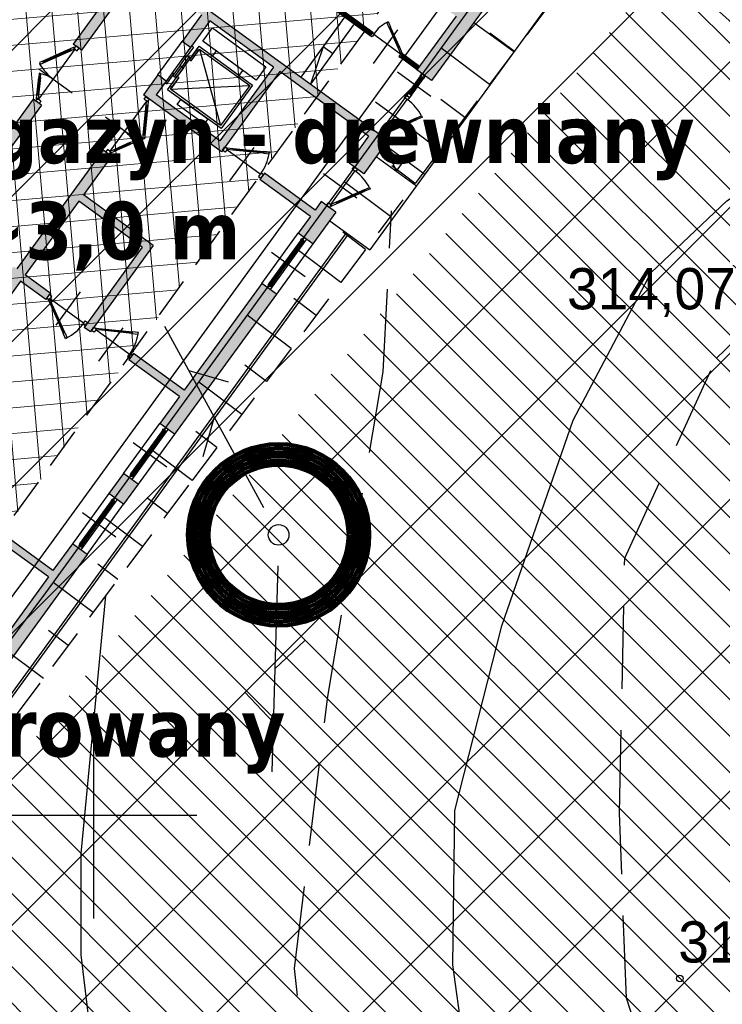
# Model space of a CAD drawing. Extents: x 4615668 to 9294084, y 5331114 to 10688993.
# Tile 48 of 181: x 4655643 to 4655660, y 5335008 to 5335032. Entities that reach past the tile are written whole.
import ezdxf
from ezdxf import colors
from ezdxf.entities.mleader import LeaderData, LeaderLine
from ezdxf.math import Vec2, Vec3

# ---------------------------------------------------------------- set-up
doc = ezdxf.new("R2010")
doc.units = 0
doc.header["$MEASUREMENT"] = 0
for name, pattern in [('SKARPA1', [1.5, 1, -0.5]), ('WARSTWICA', [3, 2, -1]), ('WIATA', [1.5, 1, -0.5])]:
    doc.linetypes.add(name, pattern=pattern)
for name, color, linetype in [('13', 7, 'Continuous'), ('22', 7, 'Continuous'), ('24', 7, 'Continuous'), ('45', 7, 'Continuous'), ('50', 7, 'Continuous'), ('51', 7, 'Continuous'), ('52', 7, 'Continuous'), ('60', 7, 'Continuous'), ('DIM', 7, 'Continuous'), ('MURY', 7, 'Continuous'), ('tpsa_stolarka', 4, 'Continuous'), ('wypełnienie', 251, 'Continuous')]:
    doc.layers.add(name, color=color, linetype=linetype)
doc.layers.add('hatch', color=253, linetype='Continuous', lineweight=0)
doc.layers.add('podkłady', color=250, linetype='Continuous', lineweight=15)
doc.styles.get("Standard").update_dxf_attribs({"font": 'txt.shx'})
doc.styles.add('tomek14', font='ISOCP.shx', dxfattribs={"height": 14})
doc.styles.add('txt', font='TXT', dxfattribs={"height": 0.2})

# ---------------------------------------------------------------- blocks, each defined once
blk = doc.blocks.new('*M2222')
at = {"layer": '60', "color": 7, "linetype": 'Continuous'}
for p, q in [((300, 197.5), (300, 202.5)), ((297.5, 200), (302.5, 200))]:
    blk.add_line(p, q, dxfattribs=at)
blk = doc.blocks.new('SLU')
at = {"layer": '22', "color": 1, "linetype": 'Continuous'}
blk.add_circle((0, 0), 0.25, dxfattribs=at)
blk = doc.blocks.new('PLT')
at = {"layer": '24', "color": 40, "linetype": 'Continuous'}
for p, q in [((3.25, 0), (2.543, 0.707)), ((0.75, 0), (5.75, 0)), ((4.543, 0), (3.836, -0.707))]:
    blk.add_line(p, q, dxfattribs=at)
blk = doc.blocks.new('WYS')
at = {"layer": '52', "color": 67, "linetype": 'Continuous'}
blk.add_circle((0, 0), 0.08, dxfattribs=at)
blk = doc.blocks.new('SK -I-')
at = {"layer": 'wypełnienie', "lineweight": -3, "ltscale": 2}
h = blk.add_hatch(color=256, dxfattribs=at)
h.dxf.hatch_style = 1
h.paths.add_polyline_path([(1192, 0), (1092.5, 0), (1092.5, -579.5), (1111.5, -579.5), (1111.5, -544.5), (1191.5, -544.5), (1191.5, -519.5), (1111.5, -519.5), (1111.5, -329.5), (1332.5, -329.5), (1332.5, -519.5), (1291.5, -519.5), (1291.5, -544.5), (1351.5, -544.5), (1351.5, -310.5), (1111.5, -310.5), (1111.5, -44), (1192, -44)])
h = blk.add_hatch(color=256, dxfattribs=at)
h.dxf.hatch_style = 1
h.paths.add_polyline_path([(1972, 0), (1552, 0), (1552, -44), (1872.5, -44), (1872.5, -195.5), (1891.5, -195.5), (1891.5, -44), (1972, -44)])
h = blk.add_hatch(color=256, dxfattribs=at)
h.dxf.hatch_style = 1
h.paths.add_polyline_path([(2182, 0), (2122, 0), (2122, -44), (2182, -44)])
h = blk.add_hatch(color=256, dxfattribs=at)
h.dxf.hatch_style = 1
h.paths.add_polyline_path([(2752, 0), (2332, 0), (2332, -44), (2412.5, -44), (2412.5, -200.5), (2431.5, -200.5), (2431.5, -44), (2752, -44)])
h = blk.add_hatch(color=256, dxfattribs=at)
h.dxf.hatch_style = 1
h.paths.add_polyline_path([(912.5, 0), (632, 0), (632, -44), (732.5, -44), (732.5, -519.5), (612, -519.5), (612, -544.5), (732.5, -544.5), (732.5, -579.5), (751.5, -579.5), (751.5, -44), (912.5, -44)])
h = blk.add_hatch(color=256, dxfattribs=at)
h.dxf.hatch_style = 1
h.paths.add_polyline_path([(1402, 0), (1307, 0), (1307, -44), (1332.5, -44), (1332.5, -195.5), (1351.5, -195.5), (1351.5, -44), (1402, -44)])
h = blk.add_hatch(color=256, dxfattribs=at)
h.dxf.hatch_style = 1
h.paths.add_polyline_path([(1972, -519.5), (1891.5, -519.5), (1891.5, -444.5), (1872.5, -444.5), (1872.5, -519.5), (1651.5, -519.5), (1651.5, -329.5), (1891.5, -329.5), (1891.5, -310.5), (1632.5, -310.5), (1632.5, -519.5), (1516.5, -519.5), (1516.5, -544.5), (1872.5, -544.5), (1872.5, -554.5), (1891.5, -554.5), (1891.5, -544.5), (1972, -544.5)])
h = blk.add_hatch(color=256, dxfattribs=at)
h.dxf.hatch_style = 1
h.paths.add_polyline_path([(1192, -1230), (1111.5, -1230), (1111.5, -754.5), (1351.5, -754.5), (1351.5, -729.5), (1111.5, -729.5), (1111.5, -694.5), (1092.5, -694.5), (1092.5, -1129), (1067.5, -1129), (1067.5, -1274), (1192, -1274)])
h = blk.add_hatch(color=256, dxfattribs=at)
h.dxf.hatch_style = 1
h.paths.add_polyline_path([(1891.5, -719.5), (1872.5, -719.5), (1872.5, -729.5), (1516.5, -729.5), (1516.5, -754.5), (1632.5, -754.5), (1632.5, -822.3), (1651.5, -822.3), (1651.5, -754.5), (1872.5, -754.5), (1872.5, -822.3), (1891.5, -822.3)])
at = {"layer": 'podkłady', "color": 0, "lineweight": 25, "ltscale": 2}
for p, q in [((-120, 120), (1332.5, 120)), ((738.5, 0), (738.5, 120)), ((1105.5, 0), (1105.5, 120)), ((1140.5, 0), (1140.5, 120)), ((1332.5, 0), (1332.5, 120)), ((1140.5, 60), (1105.5, 60)), ((1140.5, 60), (1105.5, 0)), ((3524, 56), (1332.5, 56)), ((3518, 50), (1332.5, 50)), ((1072.8, -12.9), (1008.7, 24.1)), ((1073.8, -11.2), (1009.7, 25.8)), ((1074.3, -10.3), (1010.2, 26.7)), ((1287.3, -12.9), (1223.2, 24.1)), ((1288.3, -11.2), (1224.2, 25.8)), ((1288.8, -10.3), (1224.7, 26.7)), ((1477, -69), (1477, 31)), ((2047, -69), (2047, 31)), ((2257, -69), (2257, 31)), ((0, 0), (912.5, 0)), ((912.5, 0), (912.5, -44)), ((945, 21), (945, -79)), ((1008.2, 23.2), (1072.3, -13.8)), ((1035, 21), (1035, -79)), ((1092.5, 0), (1092.5, -579.5)), ((1092.5, 0), (1192, 0)), ((1192, 0), (1192, -44)), ((1222.7, 23.2), (1286.8, -13.8)), ((1249.5, 21), (1249.5, -79)), ((1552, 0), (1972, 0)), ((1552, 0), (1552, -44)), ((2122, 0), (2182, 0)), ((2332, 0), (2752, 0)), ((970, -19), (920, -19)), ((920, -23), (970, -23)), ((985, -22), (1085, -22)), ((1199.5, -22), (1299.5, -22)), ((1307, 0), (1402, 0)), ((1307, 0), (1307, -44)), ((1402, 0), (1402, -44)), ((1402, 0), (1552, 0)), ((1474, -19), (1409, -19)), ((1409, -22), (1474, -22)), ((1409, -23), (1474, -23)), ((1412, -23), (1471, -23)), ((1480, -19), (1545, -19)), ((1545, -22), (1480, -22)), ((1545, -23), (1480, -23)), ((1542, -23), (1483, -23)), ((1972, 0), (1972, -44)), ((1972, 0), (2122, 0)), ((2044, -19), (1979, -19)), ((1979, -22), (2044, -22)), ((1979, -23), (2044, -23)), ((1982, -23), (2041, -23)), ((2050, -19), (2115, -19)), ((2115, -22), (2050, -22)), ((2115, -23), (2050, -23)), ((2112, -23), (2053, -23)), ((2122, 0), (2122, -44)), ((2182, 0), (2182, -44)), ((2332, 0), (2182, 0)), ((2254, -19), (2189, -19)), ((2189, -22), (2254, -22)), ((2189, -23), (2254, -23)), ((2192, -23), (2251, -23)), ((2260, -19), (2325, -19)), ((2325, -22), (2260, -22)), ((2325, -23), (2260, -23)), ((2322, -23), (2263, -23)), ((2332, 0), (2332, -44)), ((751.5, -44), (912.5, -44)), ((902, -44), (902, -94)), ((904, -44), (904, -92)), ((907, -44), (907, -92)), ((910, -44), (910, -92)), ((912, -44), (912, -94)), ((920, -25), (970, -25)), ((920, -29), (970, -29)), ((1111.5, -44), (1111.5, -310.5)), ((1111.5, -44), (1192, -44)), ((1307, -44), (1332.5, -44)), ((1332.5, -44), (1332.5, -195.5)), ((1351.5, -44), (1351.5, -195.5)), ((1351.5, -44), (1402, -44)), ((1552, -44), (1402, -44)), ((1474, -26), (1409, -26)), ((1412, -25.5), (1471, -25.5)), ((1412, -26.5), (1471, -26.5)), ((1412, -29), (1471, -29)), ((1480, -26), (1545, -26)), ((1542, -25.5), (1483, -25.5)), ((1542, -26.5), (1483, -26.5)), ((1542, -29), (1483, -29)), ((1552, -44), (1872.5, -44)), ((1872.5, -44), (1872.5, -195.5)), ((1891.5, -44), (1972, -44)), ((1891.5, -44), (1891.5, -195.5)), ((2122, -44), (1972, -44)), ((2044, -26), (1979, -26)), ((1982, -25.5), (2041, -25.5)), ((1982, -26.5), (2041, -26.5)), ((1982, -29), (2041, -29)), ((2050, -26), (2115, -26)), ((2112, -25.5), (2053, -25.5)), ((2112, -26.5), (2053, -26.5)), ((2112, -29), (2053, -29)), ((2122, -44), (2182, -44)), ((2182, -44), (2332, -44)), ((2254, -26), (2189, -26)), ((2192, -25.5), (2251, -25.5)), ((2192, -26.5), (2251, -26.5)), ((2192, -29), (2251, -29)), ((2260, -26), (2325, -26)), ((2322, -25.5), (2263, -25.5)), ((2322, -26.5), (2263, -26.5)), ((2322, -29), (2263, -29)), ((2332, -44), (2412.5, -44)), ((2412.5, -44), (2412.5, -200.5)), ((2431.5, -44), (2752, -44)), ((2431.5, -44), (2431.5, -200.5)), ((902, -94), (912, -94)), ((904, -92), (910, -92)), ((893.3, -109.7), (866.3, -156.4)), ((894.2, -110.2), (867.2, -156.9)), ((895.9, -111.2), (868.9, -157.9)), ((869.8, -158.4), (896.8, -111.7)), ((905, -99), (905, -179)), ((862, -139), (962, -139)), ((902, -184), (912, -184)), ((902, -184), (902, -370.6)), ((904, -186), (910, -186)), ((904, -186), (904, -370.3)), ((907, -186), (907, -369.7)), ((910, -186), (910, -369.2)), ((912, -184), (912, -368.8)), ((1332.5, -195.5), (1351.5, -195.5)), ((1340, -203), (1340, -303)), ((1872.5, -195.5), (1891.5, -195.5)), ((1880, -203), (1880, -303)), ((912, -232.5), (1092.5, -232.5)), ((932, -232.5), (1092.5, -232.5)), ((1000.7, -232.5), (1000.7, -261)), ((1000.7, -261), (1092.5, -232.5)), ((1328.3, -292.3), (1291.3, -228.2)), ((1329.2, -291.8), (1292.2, -227.7)), ((1330.9, -290.8), (1293.9, -226.7)), ((1294.8, -226.2), (1331.8, -290.3)), ((1868.3, -292.3), (1831.3, -228.2)), ((1869.2, -291.8), (1832.2, -227.7)), ((1870.9, -290.8), (1833.9, -226.7)), ((1834.8, -226.2), (1871.8, -290.3)), ((912, -261), (1092.5, -261)), ((932, -261), (1092.5, -261)), ((1297, -253), (1397, -253)), ((1837, -253), (1937, -253)), ((1111.5, -310.5), (1351.5, -310.5)), ((1111.5, -329.5), (1111.5, -519.5)), ((1111.5, -329.5), (1332.5, -329.5)), ((1332.5, -329.5), (1332.5, -519.5)), ((1351.5, -310.5), (1351.5, -544.5)), ((1632.5, -310.5), (1891.5, -310.5)), ((1632.5, -310.5), (1632.5, -519.5)), ((1651.5, -329.5), (1891.5, -329.5)), ((1651.5, -329.5), (1651.5, -519.5)), ((1891.5, -310.5), (1891.5, -329.5)), ((1301.5, -499.5), (1181.5, -349.5)), ((1181.5, -499.5), (1301.5, -349.5)), ((1884, -337), (1884, -437)), ((1929.2, -360.2), (1892.2, -424.3)), ((1893.1, -424.8), (1930.1, -360.7)), ((1894.8, -425.8), (1931.8, -361.7)), ((1895.7, -426.3), (1932.7, -362.2)), ((1927, -387), (1827, -387)), ((1872.5, -444.5), (1891.5, -444.5)), ((1872.5, -444.5), (1872.5, -519.5)), ((1891.5, -444.5), (1891.5, -519.5)), ((1365.3, -520.8), (1428.2, -484.6)), ((1365.8, -521.7), (1428.7, -485.4)), ((1366.8, -523.4), (1429.7, -487.2)), ((1430.2, -488), (1367.3, -524.3)), ((1449, -487), (1449, -587)), ((1502.2, -521.7), (1465.3, -500.4)), ((1502.7, -520.8), (1465.8, -499.6)), ((1111.5, -519.5), (1191.5, -519.5)), ((1191.5, -519.5), (1191.5, -544.5)), ((1191.5, -519.5), (1291.5, -519.5)), ((1291.5, -519.5), (1332.5, -519.5)), ((1291.5, -519.5), (1291.5, -544.5)), ((1463.8, -503), (1500.7, -524.3)), ((1501.2, -523.4), (1464.3, -502.2)), ((1516.5, -519.5), (1516.5, -544.5)), ((1516.5, -519.5), (1632.5, -519.5)), ((1651.5, -519.5), (1872.5, -519.5)), ((1891.5, -519.5), (1972, -519.5)), ((1111.5, -544.5), (1191.5, -544.5)), ((1291.5, -544.5), (1191.5, -544.5)), ((1291.5, -544.5), (1351.5, -544.5)), ((1359, -530), (1509, -530)), ((1516.5, -544.5), (1872.5, -544.5)), ((1449, -787), (1449, -687)), ((1111.5, -729.5), (1351.5, -729.5)), ((1351.5, -729.5), (1351.5, -754.5)), ((1516.5, -729.5), (1872.5, -729.5)), ((1516.5, -729.5), (1516.5, -754.5)), ((1111.5, -754.5), (1351.5, -754.5)), ((1359, -744), (1509, -744)), ((1365.3, -753.2), (1428.2, -789.4)), ((1365.8, -752.3), (1428.7, -788.6)), ((1366.8, -750.6), (1429.7, -786.8)), ((1430.2, -786), (1367.3, -749.7)), ((1463.8, -771), (1500.7, -749.7)), ((1501.2, -750.6), (1464.3, -771.8)), ((1502.2, -752.3), (1465.3, -773.6)), ((1502.7, -753.2), (1465.8, -774.4)), ((1516.5, -754.5), (1632.5, -754.5))]:
    blk.add_line(p, q, dxfattribs=at)
for points in [[(1008.2, 23.2), (996.1, 30.2), (997.6, 32.8), (996.8, 33.3), (997.3, 34.2), (1010.2, 26.7), (1008.2, 23.2)], [(1222.7, 23.2), (1210.6, 30.2), (1212.1, 32.8), (1211.3, 33.3), (1211.8, 34.2), (1224.7, 26.7), (1222.7, 23.2)], [(985, -29), (977.5, -29), (977.5, -19), (984, -19), (984, -22), (985, -22), (985, -29)], [(1072.3, -13.8), (1084.5, -20.8), (1086, -18.2), (1086.8, -18.7), (1087.3, -17.8), (1074.3, -10.3), (1072.3, -13.8)], [(1085, -29), (1092.5, -29), (1092.5, -19), (1086, -19), (1086, -22), (1085, -22), (1085, -29)], [(1199.5, -29), (1192, -29), (1192, -19), (1198.5, -19), (1198.5, -22), (1199.5, -22), (1199.5, -29)], [(1286.8, -13.8), (1299, -20.8), (1300.5, -18.2), (1301.3, -18.7), (1301.8, -17.8), (1288.8, -10.3), (1286.8, -13.8)], [(1299.5, -29), (1307, -29), (1307, -19), (1300.5, -19), (1300.5, -22), (1299.5, -22), (1299.5, -29)], [(1408, -23), (1412, -23), (1412, -29), (1407, -29), (1407, -26), (1408, -26), (1408, -23)], [(1475, -23), (1471, -23), (1471, -29), (1476, -29), (1476, -26), (1475, -26), (1475, -23)], [(1479, -23), (1483, -23), (1483, -29), (1478, -29), (1478, -26), (1479, -26), (1479, -23)], [(1546, -23), (1542, -23), (1542, -29), (1547, -29), (1547, -26), (1546, -26), (1546, -23)], [(1978, -23), (1982, -23), (1982, -29), (1977, -29), (1977, -26), (1978, -26), (1978, -23)], [(2045, -23), (2041, -23), (2041, -29), (2046, -29), (2046, -26), (2045, -26), (2045, -23)], [(2049, -23), (2053, -23), (2053, -29), (2048, -29), (2048, -26), (2049, -26), (2049, -23)], [(2116, -23), (2112, -23), (2112, -29), (2117, -29), (2117, -26), (2116, -26), (2116, -23)], [(2188, -23), (2192, -23), (2192, -29), (2187, -29), (2187, -26), (2188, -26), (2188, -23)], [(2255, -23), (2251, -23), (2251, -29), (2256, -29), (2256, -26), (2255, -26), (2255, -23)], [(2259, -23), (2263, -23), (2263, -29), (2258, -29), (2258, -26), (2259, -26), (2259, -23)], [(2326, -23), (2322, -23), (2322, -29), (2327, -29), (2327, -26), (2326, -26), (2326, -23)], [(912, -99), (912, -94), (902, -94), (902, -98), (905, -98), (905, -99), (912, -99)], [(896.8, -111.7), (903.8, -99.5), (901.2, -98), (901.7, -97.2), (900.8, -96.7), (893.3, -109.7), (896.8, -111.7)], [(869.8, -158.4), (862.8, -170.6), (860.2, -169.1), (859.7, -169.9), (858.8, -169.4), (866.3, -156.4), (869.8, -158.4)], [(912, -179), (912, -184), (902, -184), (902, -180), (905, -180), (905, -179), (912, -179)], [(1294.8, -226.2), (1287.8, -214.1), (1285.2, -215.6), (1284.7, -214.8), (1283.8, -215.3), (1291.3, -228.2), (1294.8, -226.2)], [(1347, -203), (1347, -195.5), (1337, -195.5), (1337, -202), (1340, -202), (1340, -203), (1347, -203)], [(1834.8, -226.2), (1827.8, -214.1), (1825.2, -215.6), (1824.7, -214.8), (1823.8, -215.3), (1831.3, -228.2), (1834.8, -226.2)], [(1887, -203), (1887, -195.5), (1877, -195.5), (1877, -202), (1880, -202), (1880, -203), (1887, -203)], [(1331.8, -290.3), (1338.8, -302.5), (1336.2, -304), (1336.7, -304.8), (1335.8, -305.3), (1328.3, -292.3), (1331.8, -290.3)], [(1347, -303), (1347, -310.5), (1337, -310.5), (1337, -304), (1340, -304), (1340, -303), (1347, -303)], [(1871.8, -290.3), (1878.8, -302.5), (1876.2, -304), (1876.7, -304.8), (1875.8, -305.3), (1868.3, -292.3), (1871.8, -290.3)], [(1887, -303), (1887, -310.5), (1877, -310.5), (1877, -304), (1880, -304), (1880, -303), (1887, -303)], [(1877, -337), (1877, -329.5), (1887, -329.5), (1887, -336), (1884, -336), (1884, -337), (1877, -337)], [(1211.5, -499.5), (1181.5, -499.5), (1181.5, -349.5), (1301.5, -349.5), (1301.5, -499.5), (1271.5, -499.5)], [(1929.2, -360.2), (1936.2, -348.1), (1938.8, -349.6), (1939.3, -348.8), (1940.2, -349.3), (1932.7, -362.2), (1929.2, -360.2)], [(1892.2, -424.3), (1885.2, -436.5), (1887.8, -438), (1887.3, -438.8), (1888.2, -439.3), (1895.7, -426.3), (1892.2, -424.3)], [(1877, -437), (1877, -444.5), (1887, -444.5), (1887, -438), (1884, -438), (1884, -437), (1877, -437)], [(1428.2, -484.6), (1435.9, -480.1), (1436.9, -481.8), (1437.8, -481.3), (1438.8, -483), (1430.2, -488), (1428.2, -484.6)], [(1463.8, -503), (1456, -498.5), (1457, -496.8), (1456.2, -496.3), (1457.2, -494.6), (1465.8, -499.6), (1463.8, -503)], [(1367.3, -524.3), (1359.5, -528.8), (1358, -526.2), (1357.2, -526.7), (1356.7, -525.8), (1365.3, -520.8), (1367.3, -524.3)], [(1500.7, -524.3), (1508.5, -528.8), (1510, -526.2), (1510.8, -526.7), (1511.3, -525.8), (1502.7, -520.8), (1500.7, -524.3)], [(1359, -537), (1351.5, -537), (1351.5, -527), (1358, -527), (1358, -530), (1359, -530), (1359, -537)], [(1509, -537), (1516.5, -537), (1516.5, -527), (1510, -527), (1510, -530), (1509, -530), (1509, -537)], [(1359, -737), (1351.5, -737), (1351.5, -747), (1358, -747), (1358, -744), (1359, -744), (1359, -737)], [(1509, -737), (1516.5, -737), (1516.5, -747), (1510, -747), (1510, -744), (1509, -744), (1509, -737)], [(1367.3, -749.7), (1359.5, -745.2), (1358, -747.8), (1357.2, -747.3), (1356.7, -748.2), (1365.3, -753.2), (1367.3, -749.7)], [(1500.7, -749.7), (1508.5, -745.2), (1510, -747.8), (1510.8, -747.3), (1511.3, -748.2), (1502.7, -753.2), (1500.7, -749.7)], [(1428.2, -789.4), (1435.9, -793.9), (1436.9, -792.2), (1437.8, -792.7), (1438.8, -791), (1430.2, -786), (1428.2, -789.4)], [(1463.8, -771), (1456, -775.5), (1457, -777.2), (1456.2, -777.7), (1457.2, -779.4), (1465.8, -774.4), (1463.8, -771)]]:
    blk.add_lwpolyline(points, dxfattribs=at)
for points in [[(920, -29), (912.5, -29), (912.5, -19), (920, -19)], [(977.5, -29), (970, -29), (970, -19), (977.5, -19)], [(1409, -19), (1402, -19), (1402, -26), (1409, -26)], [(1474, -26), (1480, -26), (1480, -19), (1474, -19)], [(1545, -19), (1552, -19), (1552, -26), (1545, -26)], [(1979, -19), (1972, -19), (1972, -26), (1979, -26)], [(2044, -26), (2050, -26), (2050, -19), (2044, -19)], [(2115, -19), (2122, -19), (2122, -26), (2115, -26)], [(2189, -19), (2182, -19), (2182, -26), (2189, -26)], [(2254, -26), (2260, -26), (2260, -19), (2254, -19)], [(2325, -19), (2332, -19), (2332, -26), (2325, -26)], [(1161.5, -504.5), (1121.5, -504.5), (1121.5, -344.5), (1161.5, -344.5)], [(1306.5, -504.5), (1176.5, -504.5), (1176.5, -344.5), (1306.5, -344.5)], [(1161.5, -464.5), (1176.5, -464.5), (1176.5, -384.5), (1161.5, -384.5)], [(1321.5, -464.5), (1306.5, -464.5), (1306.5, -384.5), (1321.5, -384.5)], [(1186.5, -504.5), (1216.5, -504.5), (1216.5, -499.5), (1186.5, -499.5)], [(1296.5, -504.5), (1266.5, -504.5), (1266.5, -499.5), (1296.5, -499.5)], [(1186.5, -514.5), (1216.5, -514.5), (1216.5, -519.5), (1186.5, -519.5)], [(1211.5, -509.5), (1241.5, -509.5), (1241.5, -504.5), (1211.5, -504.5)], [(1211.5, -509.5), (1241.5, -509.5), (1241.5, -514.5), (1211.5, -514.5)], [(1271.5, -509.5), (1241.5, -509.5), (1241.5, -504.5), (1271.5, -504.5)], [(1271.5, -509.5), (1241.5, -509.5), (1241.5, -514.5), (1271.5, -514.5)], [(1296.5, -514.5), (1266.5, -514.5), (1266.5, -519.5), (1296.5, -519.5)]]:
    blk.add_lwpolyline(points, close=True, dxfattribs=at)
for centre in [(1087.5, -18.5), (1302, -18.5), (901.5, -96.5), (1336.5, -305.5), (1876.5, -305.5), (1887.5, -439.5), (1356.5, -526.5), (1511.5, -526.5), (1356.5, -747.5), (1511.5, -747.5)]:
    blk.add_circle(centre, 0.5, dxfattribs=at)
for centre, radius, start, end in [((1104.4, -22.5), 120.4, 154.019, 178.3216), ((1318.9, -22.5), 120.4, 154.019, 178.3216), ((902.9, -89.8), 90.2, 243.5434, 269.3979), ((1340.5, -322.4), 120.4, 91.6784, 115.981), ((1880.5, -322.4), 120.4, 91.6784, 115.981), ((1883.5, -456.4), 120.4, 64.019, 88.3216), ((1310.4, -535.5), 138.7, 2.253, 22.2071), ((1527.7, -531.1), 78.7, 155.5907, 179.2323), ((1310.4, -738.5), 138.7, 337.7929, 357.747), ((1527.7, -742.9), 78.7, 180.7677, 204.4093)]:
    blk.add_arc(centre, radius, start, end, dxfattribs=at)

msp = doc.modelspace()

# ---------------------------------------------------------------- hatches: boundary and pattern name
at = {"layer": 'hatch', "lineweight": 0, "ltscale": 20}
h = msp.add_hatch(dxfattribs=at)
h.set_pattern_fill('ANSI31', color=3, scale=5, angle=90)
h.set_pattern_definition([(135, (-11889.38753, -1756.1574), (-0.44194173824, -0.44194173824), [])])
h.paths.add_polyline_path([(4655588.854, 5335106.349), (4655610.799, 5335092.928), (4655619.826, 5335105.313), (4655679.3, 5335063.025), (4655675.327, 5335047.976), (4655665.409, 5335034.833), (4655687.601, 5335024.333), (4655665.162, 5335010.881), (4655660.44, 5335018.722), (4655662.201, 5335023.441), (4655659.892, 5335034.977), (4655638.385, 5335008.562), (4655616.894, 5335004.668), (4655615.082, 5335002.357), (4655641.603, 5335003.489), (4655662.829, 5335002.048), (4655672.968, 5335007.291), (4655703.279, 5335014.289), (4655716.801, 5335015.212), (4655741.269, 5335020.258), (4655757.915, 5335026.021), (4655726.837, 5335084.415), (4655710.028, 5335087.457), (4655682.401, 5335098.021), (4655634.828, 5335133.012), (4655626.983, 5335138.104), (4655613.086, 5335142.87)])
at = {"layer": 'hatch', "lineweight": 0}
h = msp.add_hatch(dxfattribs=at)
h.set_pattern_fill('ANSI31', color=160, scale=20)
h.set_pattern_definition([(45, (-11889.3875, -1756.1574), (-1.767766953, 1.767766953), [])])
h.paths.add_polyline_path([(4655585.345, 5335100.489), (4655609.825, 5335141.174), (4655724.52, 5335052.343), (4655757.949, 5335025.923), (4655741.269, 5335020.258), (4655716.277, 5335015.104), (4655702.906, 5335013.9), (4655672.968, 5335007.246), (4655662.829, 5335002.048), (4655641.397, 5335003.503), (4655600.675, 5335001.373), (4655590.095, 5334999.07), (4655563.772, 5335009.583), (4655603.239, 5335036.519), (4655603.01, 5335091.868)])
at = {"layer": 'hatch', "lineweight": 0, "ltscale": 40}
h = msp.add_hatch(dxfattribs=at)
h.set_pattern_fill('ANSI37', color=0, scale=5, angle=50)
h.set_pattern_definition([(95, (-11889.38753, -1756.1574), (-0.62262168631, -0.05447233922), []), (185, (-11889.38753, -1756.1574), (0.05447233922, -0.62262168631), [])])
h.paths.add_polyline_path([(4655627.482, 5335014.527), (4655648.049, 5335043.002), (4655655.722, 5335037.815), (4655635.003, 5335009.134)])

# ---------------------------------------------------------------- linework, layer by layer
at = {"linetype": 'Continuous', "lineweight": 100}
for radius in [2.197, 2.097, 1.997, 1.897, 1.797, 1.697]:
    msp.add_circle((4655649.449, 5335019.821), radius, dxfattribs=at)
at = {"layer": '13', "color": 132, "linetype": 'WIATA'}
msp.add_lwpolyline([(4655638.646, 5335014.214), (4655655.722, 5335037.815), (4655648.049, 5335043.002), (4655631.218, 5335019.738)], dxfattribs=at)
at = {"layer": '45', "color": 219, "linetype": 'Continuous'}
for points in [[(4655635.909, 5335008.817), (4655641.263, 5335016.014), (4655643.326, 5335018.774), (4655657.06, 5335037.697), (4655644.904, 5335046.582), (4655642.101, 5335048.753), (4655640.127, 5335057.407), (4655637.824, 5335066.9)], [(4655636.391, 5335008.459), (4655641.743, 5335015.656), (4655643.81, 5335018.418), (4655657.896, 5335037.829), (4655645.264, 5335047.062), (4655642.639, 5335049.095), (4655640.711, 5335057.545), (4655638.433, 5335066.936)]]:
    msp.add_lwpolyline(points, dxfattribs=at)
at = {"layer": '50', "color": 216, "linetype": 'Continuous'}
for points in [[(4655657.663, 5334971.143), (4655659.122, 5334976.723), (4655660.094, 5334981.003), (4655659.77, 5334986.15), (4655658.85, 5334991.66), (4655656.419, 5334998.703), (4655654.37, 5335004.311), (4655653.667, 5335009.404), (4655653.722, 5335013.142), (4655654.853, 5335017.619), (4655656.582, 5335022.603), (4655658.473, 5335026.179), (4655660.309, 5335027.913), (4655662.578, 5335029.376), (4655664.17, 5335030.333)], [(4655645.253, 5335018.341), (4655644.653, 5335012.099), (4655644.655, 5335009.644), (4655645.247, 5335004.731), (4655645.949, 5334997.072), (4655646.039, 5334994.184), (4655645.933, 5334992.257), (4655645.793, 5334990.972), (4655645.355, 5334988.404), (4655644.846, 5334986.501), (4655644.398, 5334985.278), (4655643.248, 5334982.932), (4655640.619, 5334978.558), (4655639.202, 5334976.45), (4655636.285, 5334972.333)]]:
    msp.add_lwpolyline(points, dxfattribs=at)
at = {"layer": '50', "color": 245, "linetype": 'WARSTWICA'}
for points in [[(4655665.206, 5334970.151), (4655665.505, 5334976.224), (4655665.163, 5334982.897), (4655662.993, 5334993.385), (4655660.264, 5335001.255), (4655657.876, 5335008.596), (4655657.706, 5335013.087), (4655657.835, 5335019.259), (4655660.052, 5335024.092), (4655663.25, 5335027.214), (4655664.828, 5335029.139)], [(4655645.932, 5334970.702), (4655650.492, 5334978.841), (4655653.711, 5334984.559), (4655654.382, 5334988.326), (4655653.582, 5334994.757), (4655651.637, 5335001.349), (4655650.237, 5335005.679), (4655649.834, 5335009.312), (4655650.639, 5335015.904), (4655651.98, 5335023.774), (4655652.182, 5335027.676)]]:
    msp.add_lwpolyline(points, dxfattribs=at)
at = {"layer": '51', "color": 3, "linetype": 'Continuous'}
for p, q in [((4655655.16, 5335031.536), (4655654.567, 5335031.981)), ((4655654.559, 5335030.737), (4655653.388, 5335031.616)), ((4655653.959, 5335029.937), (4655653.38, 5335030.372)), ((4655653.358, 5335029.137), (4655652.213, 5335029.998)), ((4655652.758, 5335028.338), (4655652.192, 5335028.763)), ((4655652.158, 5335027.538), (4655651.038, 5335028.379)), ((4655651.557, 5335026.738), (4655651.004, 5335027.154)), ((4655650.957, 5335025.939), (4655649.863, 5335026.76)), ((4655650.356, 5335025.139), (4655649.816, 5335025.545)), ((4655649.756, 5335024.339), (4655648.689, 5335025.141)), ((4655649.155, 5335023.54), (4655648.628, 5335023.936)), ((4655648.555, 5335022.74), (4655647.514, 5335023.522)), ((4655647.955, 5335021.94), (4655647.44, 5335022.326)), ((4655647.354, 5335021.141), (4655646.339, 5335021.903)), ((4655646.754, 5335020.341), (4655646.253, 5335020.717)), ((4655646.153, 5335019.541), (4655645.164, 5335020.284)), ((4655645.553, 5335018.741), (4655645.065, 5335019.108)), ((4655644.953, 5335017.942), (4655643.989, 5335018.665)), ((4655644.353, 5335017.142), (4655643.873, 5335017.502)), ((4655643.752, 5335016.342), (4655642.794, 5335017.061))]:
    msp.add_line(p, q, dxfattribs=at)
at = {"layer": '51', "color": 3, "linetype": 'SKARPA1'}
msp.add_lwpolyline([(4655659.663, 5335037.534), (4655647.268, 5335021.026), (4655637.276, 5335007.714)], dxfattribs=at)

# ---------------------------------------------------------------- block references
at = {"layer": '24', "color": 40, "linetype": 'Continuous'}
for xscale, yscale, rotation in [(0.9999997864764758, 0.9999997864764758, 118.6635013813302), (0.9999980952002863, 0.9999980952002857, 268.3357017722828)]:
    msp.add_blockref('PLT', (4655649.449, 5335019.821), dxfattribs=dict(at, xscale=xscale, yscale=yscale, rotation=rotation))
msp.add_blockref('SLU', (4655649.449, 5335019.821), dxfattribs=at)
at = {"layer": '52', "color": 67, "linetype": 'Continuous'}
msp.add_blockref('WYS', (4655659.17, 5335009.068), dxfattribs=at)
at = {"layer": '60', "color": 7, "linetype": 'Continuous'}
msp.add_blockref('*M2222', (4655344.967, 5334813.025), dxfattribs=at)
at = {"layer": 'MURY', "lineweight": -3, "xscale": 0.009999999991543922, "yscale": 0.01000000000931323, "zscale": 0.01, "rotation": 233.9894746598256}
msp.add_blockref('SK -I-', (4655658.521, 5335038.212), dxfattribs=at)

# ---------------------------------------------------------------- texts
at = {"layer": '52', "color": 67, "linetype": 'Continuous', "style": 'txt'}
for s, p in [('314,07', (4655656.436, 5335025.286)), ('314,62', (4655659.132, 5335009.455))]:
    msp.add_text(s, height=1, dxfattribs=at).set_placement(p)
at = {"layer": 'tpsa_stolarka', "color": 0, "ltscale": 2.5, "width": 28.14975, "attachment_point": 1, "style": 'tomek14'}
for s, insert, char_height in [('{\\fTahoma|b1|i0|c238|p34;magazyn - drewniany \\Ph  ~3,0 m }', (4655639.595, 5335030.229), 1.4), ('{\\fTahoma|b1|i0|c238|p34;\\H1.296296x;magazyn - murowany \\Ph  ~3,0 m\\fTahoma|b0|i0|c238|p34;\\H0.771429x; }', (4655629.694, 5335015.848), 1.08)]:
    msp.add_mtext(s, dxfattribs=dict(at, insert=insert, char_height=char_height))

# ---------------------------------------------------------------- leaders
at = {"layer": 'DIM', "lineweight": 0, "ltscale": 40}
ml = msp.add_multileader_mtext('Standard', dxfattribs=at)
ml.set_content(' ')
ml.set_leader_properties()
ml.build(insert=Vec2(0, 0))
ml.multileader.update_dxf_attribs({"text_right_attachment_type": 6, "dogleg_length": 23.342, "arrow_head_size": 0.18})
ctx = ml.context
ctx.base_point, ctx.char_height, ctx.arrow_head_size, ctx.landing_gap_size, ctx.plane_origin = Vec3(4655685.477, 5335030.679), 0.18, 0.18, 0.09, Vec3(4655656.33, 5335035.947)
ctx.right_attachment = 6
notes = []
notes.append((ctx, [(0, (1, 1, 0), (4655662.134, 5335030.679), (1, 0), 23.342, [(0, [(4655656.33, 5335035.947)], 0, [])])]))
ctx.mtext.insert, ctx.mtext.flow_direction = Vec3(4655685.567, 5335030.787), 5
for ctx, leaders in notes:
    for number, flags, end, landing, length, lines in leaders:
        leader = LeaderData()
        leader.index, (leader.has_last_leader_line, leader.has_dogleg_vector, leader.attachment_direction) = number, flags
        leader.last_leader_point, leader.dogleg_vector, leader.dogleg_length = Vec3(end), Vec3(landing), length
        for number, points, colour, breaks in lines:
            line = LeaderLine()
            line.index, line.vertices, line.color, line.breaks = number, Vec3.list(points), colors.encode_raw_color(colour), breaks
            leader.lines.append(line)
        ctx.leaders.append(leader)

doc.saveas('drawing.dxf')
